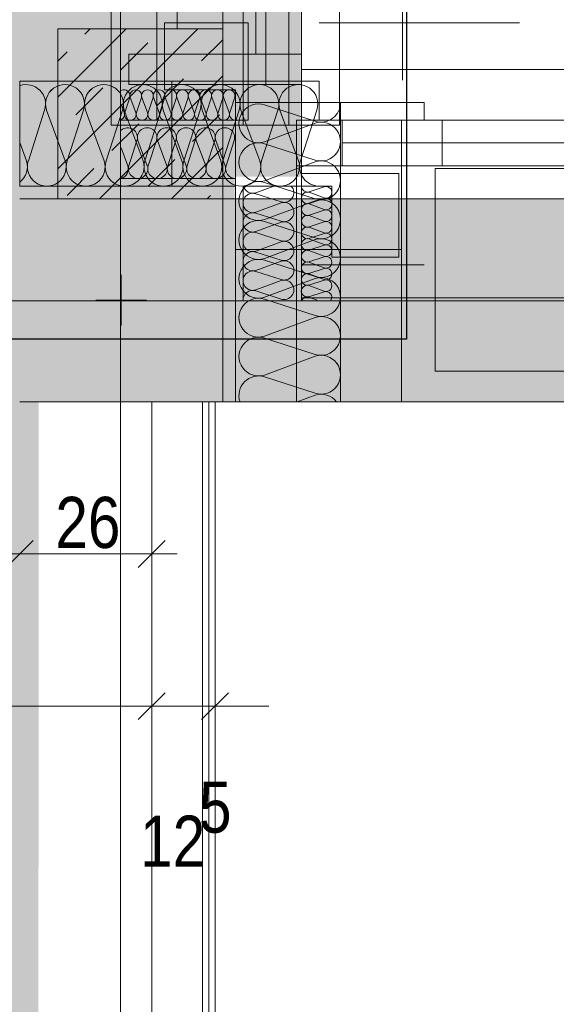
# Model space of a CAD drawing. Extents: x -620 to 300, y 62 to 1112.
# Tile 69 of 95: x -460 to -438, y 747 to 786. Entities that reach past the tile are written whole.
import ezdxf
from ezdxf.lldxf.tags import DXFTag

# ---------------------------------------------------------------- set-up
doc = ezdxf.new("R2010")
doc.units = 0
doc.layers.get('0').update_dxf_attribs({"lineweight": 13})
for name, color, linetype, lineweight, true_color in [('00 -Bauelemente -Dämmung innen', 7, 'Continuous', 9, 0xff7fe6), ('00 -Bauelemente -Gipskarton', 7, 'Continuous', 9, 0xff7fe6), ('30 -33 Aussenwände- 3 Aussenstützen', 7, 'Continuous', 50, 0x0000dd), ('30 -33 Aussenwände- 7 Fassade_ Elemente', 7, 'Continuous', 9, 0x00aacc), ('30 -34 Innenwände- 1 tragend', 7, 'Continuous', 13, 0xdd0806), ('30 -34 Innenwände- 2 nichttragend', 7, 'Continuous', 18, 0xff7fe6), ('30 -35 Decken- 1 Konstruktion-Träger- Stahlbeton', 7, 'grob-A06G9S5M8I', 13, 0x33aa00), ('70 -76 Bemaßung- 2 Allgemein', 9, 'Continuous', 5, 0x808080), ('E_Leerrohr_Detailnummer', 1, 'Continuous', 25, 0xff0000), ('iwb_Layout BA_Markierung', 7, 'Continuous', 9, 0xbadcdc), ('iwb_Schraffur_BW', 7, 'Continuous', 13, 0x7400e8), ('iwb_Schraffur_F90_feuerbestaendig', 1, 'Continuous', 13, 0xff0000), ('iwb_Schraffur_Unterzug', 7, 'Continuous', 5, 0xffffcc)]:
    doc.layers.add(name, color=color, linetype=linetype, lineweight=lineweight, true_color=true_color)
doc.layers.add('30 -33 Aussenwände- 8 Sonnenschutz', color=7, linetype='Continuous', lineweight=9)
doc.layers.add('70 -71 Achsen- 1 Gebäudeachsen', color=7, linetype='STRICHPUNKT2-A06G9S5N8I', lineweight=18)
doc.styles.get("Standard").update_dxf_attribs({"font": 'ARIALN.TTF'})
tags = doc.linetypes.add('grob-A06G9S5M8I', pattern=[14, 3, -8, 3]).pattern_tags.tags
tags[8:9] = [DXFTag(74, 4), DXFTag(75, 0), DXFTag(340, '0'), DXFTag(46, 0.0), DXFTag(50, 0.0), DXFTag(44, 0.0), DXFTag(45, 0.0)]
tags[6:7] = [DXFTag(74, 4), DXFTag(75, 0), DXFTag(340, '0'), DXFTag(46, 0.0), DXFTag(50, 0.0), DXFTag(44, 0.0), DXFTag(45, 0.0)]
tags[4:5] = [DXFTag(74, 4), DXFTag(75, 0), DXFTag(340, '0'), DXFTag(46, 0.0), DXFTag(50, 0.0), DXFTag(44, 0.0), DXFTag(45, 0.0)]
tags = doc.linetypes.add('STRICHPUNKT2-A06G9S5N8I', pattern=[12.7, 6.35, -3.175, 0, -3.175]).pattern_tags.tags
tags[10:11] = [DXFTag(74, 4), DXFTag(75, 0), DXFTag(340, '0'), DXFTag(46, 0.0), DXFTag(50, 0.0), DXFTag(44, 0.0), DXFTag(45, 0.0)]
tags[8:9] = [DXFTag(74, 4), DXFTag(75, 0), DXFTag(340, '0'), DXFTag(46, 0.0), DXFTag(50, 0.0), DXFTag(44, 0.0), DXFTag(45, 0.0)]
tags[6:7] = [DXFTag(74, 4), DXFTag(75, 0), DXFTag(340, '0'), DXFTag(46, 0.0), DXFTag(50, 0.0), DXFTag(44, 0.0), DXFTag(45, 0.0)]
tags[4:5] = [DXFTag(74, 4), DXFTag(75, 0), DXFTag(340, '0'), DXFTag(46, 0.0), DXFTag(50, 0.0), DXFTag(44, 0.0), DXFTag(45, 0.0)]

# ---------------------------------------------------------------- blocks, each defined once
blk = doc.blocks.new('Polygon-A06G9S5E8I')
at = {"color": 0, "linetype": 'ByBlock', "lineweight": -2, "ltscale": 0.13}
blk.add_solid([(-458.92, 86.609), (-538.631, 86.396), (-458.753, 1083.814), (-538.631, 1083.814)], dxfattribs=at)
blk = doc.blocks.new('Referenz-A06G9S5P8I')
at = {"layer": '00 -Bauelemente -Dämmung innen', "color": 0, "linetype": 'Continuous', "lineweight": -2, "ltscale": 0.13}
for p, q in [((-454.349, 648.474), (-454.349, 770.474)), ((-452.349, 648.474), (-452.349, 770.474))]:
    blk.add_line(p, q, dxfattribs=at)
at = {"layer": '00 -Bauelemente -Gipskarton', "color": 0, "linetype": 'Continuous', "lineweight": -2, "ltscale": 0.13}
for p, q in [((-452.349, 648.474), (-452.349, 770.474)), ((-452.099, 648.474), (-452.099, 770.474)), ((-451.849, 648.474), (-451.849, 770.474))]:
    blk.add_line(p, q, dxfattribs=at)
at = {"layer": '30 -33 Aussenwände- 3 Aussenstützen', "color": 0, "linetype": 'Continuous', "lineweight": -2, "ltscale": 0.13}
for p, q in [((-451.549, 778.474), (-459.549, 778.474)), ((-451.549, 770.474), (-451.549, 778.474)), ((-459.549, 770.474), (-451.549, 770.474))]:
    blk.add_line(p, q, dxfattribs=at)
at = {"layer": '30 -33 Aussenwände- 3 Aussenstützen', "color": 0, "lineweight": -2}
for p, q in [((-455.549, 775.474), (-455.549, 773.474)), ((-456.549, 774.474), (-454.549, 774.474))]:
    blk.add_line(p, q, dxfattribs=at)
at = {"layer": '30 -33 Aussenwände- 7 Fassade_ Elemente', "color": 0, "lineweight": -2}
for p, q in [((-455.949, 800.374), (-455.949, 781.374)), ((-446.949, 800.374), (-446.949, 781.374)), ((-450.749, 782.974), (-450.749, 798.774)), ((-449.849, 782.974), (-449.849, 798.774)), ((-448.949, 798.774), (-448.949, 782.974)), ((-448.449, 781.574), (-448.449, 783.574)), ((-448.449, 783.574), (-424.249, 783.574)), ((-450.749, 782.974), (-450.749, 781.374)), ((-450.749, 782.974), (-448.949, 782.974)), ((-448.949, 781.374), (-448.949, 782.974)), ((-455.949, 781.374), (-450.749, 781.374)), ((-450.749, 781.374), (-448.949, 781.374)), ((-446.949, 781.374), (-448.949, 781.374)), ((-448.449, 779.774), (-448.449, 781.574)), ((-448.449, 781.574), (-446.849, 781.574)), ((-446.849, 781.574), (-425.849, 781.574)), ((-446.849, 779.774), (-446.849, 781.574)), ((-425.849, 780.674), (-446.849, 780.674)), ((-446.849, 779.774), (-448.449, 779.774)), ((-448.449, 779.774), (-448.449, 774.574)), ((-425.849, 779.774), (-446.849, 779.774)), ((-448.449, 774.574), (-424.249, 774.574))]:
    blk.add_line(p, q, dxfattribs=at)
at = {"layer": '30 -33 Aussenwände- 7 Fassade_ Elemente', "color": 0, "linetype": 'Continuous', "lineweight": -2, "ltscale": 0.13}
for p, q in [((-450.249, 784.174), (-450.249, 790.161)), ((-448.449, 790.161), (-448.449, 784.174)), ((-453.349, 785.174), (-453.349, 787.944)), ((-451.549, 787.944), (-451.549, 785.174)), ((-454.149, 781.574), (-454.149, 786.414)), ((-450.249, 784.174), (-450.249, 785.774)), ((-448.449, 785.774), (-448.449, 784.174)), ((-453.849, 785.414), (-450.549, 785.414)), ((-453.849, 782.774), (-453.849, 785.414)), ((-451.549, 785.174), (-453.349, 785.174)), ((-450.549, 785.414), (-450.549, 781.574)), ((-439.863, 785.414), (-447.749, 785.414)), ((-455.249, 784.174), (-448.449, 784.174)), ((-455.249, 782.974), (-455.249, 784.174)), ((-448.449, 784.174), (-450.249, 784.174)), ((-448.449, 784.174), (-450.249, 784.174)), ((-448.449, 784.174), (-448.449, 782.974)), ((-459.549, 783.114), (-453.549, 783.114)), ((-459.549, 778.974), (-459.549, 783.114)), ((-448.449, 782.974), (-455.249, 782.974)), ((-453.549, 778.974), (-453.549, 783.114)), ((-453.549, 783.114), (-447.749, 783.114)), ((-453.549, 783.114), (-453.549, 778.974)), ((-447.749, 783.114), (-447.749, 782.274)), ((-455.408, 781.871), (-455.215, 782.471)), ((-455.193, 782.471), (-454.971, 781.871)), ((-454.948, 781.871), (-454.756, 782.472)), ((-454.733, 782.472), (-454.511, 781.872)), ((-454.489, 781.872), (-454.296, 782.472)), ((-454.274, 782.472), (-454.051, 781.872)), ((-454.029, 781.872), (-453.837, 782.472)), ((-451.049, 782.774), (-453.849, 782.774)), ((-453.814, 782.472), (-453.592, 781.873)), ((-453.569, 781.873), (-453.377, 782.473)), ((-453.354, 782.473), (-453.132, 781.873)), ((-453.11, 781.873), (-452.917, 782.473)), ((-452.895, 782.473), (-452.673, 781.873)), ((-452.65, 781.873), (-452.458, 782.473)), ((-452.435, 782.473), (-452.213, 781.874)), ((-452.19, 781.874), (-451.998, 782.474)), ((-451.976, 782.474), (-451.753, 781.874)), ((-451.731, 781.874), (-451.538, 782.474)), ((-451.516, 782.474), (-451.294, 781.874)), ((-451.271, 781.874), (-451.079, 782.474)), ((-451.049, 781.574), (-451.049, 782.774)), ((-455.43, 781.871), (-455.55, 782.193)), ((-451.049, 782.274), (-447.749, 782.274)), ((-451.049, 776.474), (-451.049, 782.274)), ((-451.049, 782.274), (-447.749, 782.274)), ((-451.049, 776.474), (-451.049, 782.274)), ((-447.909, 781.535), (-449.909, 782.178)), ((-447.749, 782.274), (-447.749, 781.574)), ((-447.749, 782.274), (-447.749, 781.574)), ((-447.749, 782.274), (-446.909, 782.274)), ((-446.909, 782.274), (-446.909, 776.474)), ((-446.909, 782.274), (-443.609, 782.274)), ((-443.609, 782.274), (-443.609, 781.574)), ((-459.209, 779.974), (-458.567, 781.974)), ((-458.492, 781.974), (-457.752, 779.974)), ((-457.677, 779.974), (-457.034, 781.974)), ((-456.959, 781.974), (-456.22, 779.974)), ((-456.145, 779.974), (-455.502, 781.974)), ((-455.427, 781.974), (-454.688, 779.974)), ((-454.613, 779.974), (-453.97, 781.974)), ((-453.895, 781.974), (-453.156, 779.974)), ((-453.081, 779.974), (-452.438, 781.974)), ((-452.363, 781.974), (-451.624, 779.974)), ((-451.549, 779.974), (-450.906, 781.974)), ((-450.831, 781.974), (-450.092, 779.974)), ((-450.017, 779.974), (-449.374, 781.974)), ((-449.299, 781.974), (-448.56, 779.974)), ((-448.485, 779.974), (-447.842, 781.974)), ((-455.549, 781.574), (-451.049, 781.574)), ((-451.049, 781.574), (-454.149, 781.574)), ((-451.049, 770.474), (-451.049, 781.574)), ((-450.549, 781.574), (-451.049, 781.574)), ((-451.049, 781.574), (-451.049, 779.274)), ((-449.909, 780.721), (-447.909, 781.46)), ((-447.749, 781.574), (-448.649, 781.574)), ((-448.649, 781.574), (-448.649, 776.474)), ((-448.649, 781.574), (-448.649, 776.474)), ((-448.649, 779.774), (-448.649, 781.574)), ((-448.649, 781.574), (-424.249, 781.574)), ((-448.649, 779.774), (-448.649, 781.574)), ((-448.649, 781.574), (-446.849, 781.574)), ((-447.749, 781.574), (-448.649, 781.574)), ((-446.849, 781.574), (-446.849, 779.774)), ((-439.863, 781.574), (-444.509, 781.574)), ((-444.509, 781.574), (-442.909, 781.574)), ((-443.609, 781.574), (-444.509, 781.574)), ((-444.509, 781.574), (-444.509, 776.474)), ((-444.509, 779.774), (-444.509, 781.574)), ((-444.509, 781.574), (-444.509, 779.774)), ((-442.909, 781.574), (-442.909, 779.774)), ((-459.284, 779.974), (-459.549, 780.691)), ((-455.287, 779.774), (-455.549, 780.485)), ((-455.249, 779.774), (-454.928, 780.774)), ((-454.89, 780.774), (-454.521, 779.774)), ((-454.483, 779.774), (-454.162, 780.774)), ((-454.124, 780.774), (-453.755, 779.774)), ((-453.717, 779.774), (-453.396, 780.774)), ((-453.358, 780.774), (-452.988, 779.774)), ((-452.951, 779.774), (-452.63, 780.774)), ((-452.592, 780.774), (-452.222, 779.774)), ((-452.185, 779.774), (-451.864, 780.774)), ((-451.826, 780.774), (-451.456, 779.774)), ((-451.419, 779.774), (-451.097, 780.774)), ((-447.909, 780.003), (-449.909, 780.646)), ((-425.849, 780.674), (-446.849, 780.674)), ((-439.863, 780.674), (-442.909, 780.674)), ((-449.909, 779.188), (-447.909, 779.928)), ((-446.849, 779.774), (-448.649, 779.774)), ((-424.249, 779.774), (-448.649, 779.774)), ((-442.909, 779.774), (-444.509, 779.774)), ((-444.509, 779.774), (-439.863, 779.774)), ((-444.609, 779.474), (-448.449, 779.474)), ((-448.449, 779.474), (-448.449, 778.974)), ((-444.609, 776.174), (-444.609, 779.474)), ((-453.549, 778.974), (-459.549, 778.974)), ((-451.049, 779.274), (-455.549, 779.274)), ((-451.049, 778.974), (-453.549, 778.974)), ((-451.049, 776.474), (-451.049, 778.974)), ((-450.749, 778.974), (-450.749, 774.474)), ((-448.449, 778.974), (-450.749, 778.974)), ((-450.249, 778.712), (-449.539, 778.974)), ((-447.909, 778.471), (-449.909, 779.113)), ((-448.449, 778.974), (-447.249, 778.974)), ((-448.449, 774.474), (-448.449, 778.974)), ((-448.149, 778.752), (-447.549, 778.945)), ((-447.249, 778.974), (-447.249, 776.174)), ((-450.249, 778.674), (-449.249, 778.353)), ((-447.549, 778.508), (-448.149, 778.73)), ((-459.549, 778.474), (-448.449, 778.474)), ((-449.249, 778.315), (-450.249, 777.945)), ((-449.909, 777.656), (-447.909, 778.396)), ((-448.449, 778.474), (-448.449, 775.874)), ((-447.55, 778.048), (-448.15, 778.27)), ((-448.149, 778.293), (-447.549, 778.485)), ((-450.249, 777.908), (-449.249, 777.587)), ((-448.15, 777.833), (-447.55, 778.025)), ((-447.55, 777.588), (-448.15, 777.811)), ((-449.249, 777.549), (-450.249, 777.179)), ((-447.909, 776.939), (-449.909, 777.581)), ((-448.15, 777.373), (-447.55, 777.566)), ((-450.249, 777.142), (-449.249, 776.821)), ((-448.151, 776.914), (-447.55, 777.106)), ((-447.55, 777.129), (-448.15, 777.351)), ((-449.249, 776.783), (-450.249, 776.413)), ((-449.909, 776.124), (-447.909, 776.864)), ((-447.551, 776.669), (-448.151, 776.891)), ((-448.151, 776.454), (-447.551, 776.647)), ((-451.049, 770.474), (-451.049, 776.474)), ((-451.049, 776.474), (-446.909, 776.474)), ((-451.049, 770.474), (-451.049, 776.474)), ((-448.649, 776.474), (-451.049, 776.474)), ((-448.649, 776.474), (-451.049, 776.474)), ((-446.909, 776.474), (-451.049, 776.474)), ((-450.249, 776.376), (-449.249, 776.054)), ((-448.649, 776.474), (-448.649, 770.474)), ((-447.551, 776.209), (-448.151, 776.432)), ((-446.909, 776.474), (-446.909, 770.474)), ((-446.909, 776.474), (-444.509, 776.474)), ((-446.909, 770.474), (-446.909, 776.474)), ((-444.509, 776.474), (-444.509, 770.474)), ((-449.249, 776.017), (-450.249, 775.647)), ((-447.909, 775.407), (-449.909, 776.049)), ((-448.449, 775.874), (-443.609, 775.874)), ((-448.151, 775.995), (-447.551, 776.187)), ((-447.551, 775.75), (-448.151, 775.972)), ((-447.249, 776.174), (-444.609, 776.174)), ((-455.549, 773.474), (-455.549, 775.474)), ((-450.249, 775.61), (-449.249, 775.288)), ((-448.152, 775.535), (-447.551, 775.727)), ((-447.552, 775.29), (-448.152, 775.512)), ((-449.249, 775.251), (-450.249, 774.881)), ((-449.909, 774.592), (-447.909, 775.332)), ((-448.152, 775.075), (-447.552, 775.268)), ((-447.552, 774.83), (-448.152, 775.053)), ((-450.249, 774.844), (-449.249, 774.522)), ((-448.152, 774.616), (-447.552, 774.808)), ((-456.549, 774.474), (-454.549, 774.474)), ((-447.909, 773.874), (-449.909, 774.517)), ((-448.152, 774.593), (-447.83, 774.474)), ((-449.909, 773.06), (-447.909, 773.799)), ((-447.909, 772.342), (-449.909, 772.985)), ((-449.909, 771.528), (-447.909, 772.267)), ((-447.909, 770.81), (-449.909, 771.453)), ((-446.909, 770.474), (-451.049, 770.474)), ((-295.049, 770.474), (-451.049, 770.474)), ((-448.649, 770.474), (-451.049, 770.474)), ((-447.909, 770.735), (-448.615, 770.474)), ((-444.509, 770.474), (-446.909, 770.474)), ((-444.509, 770.474), (-439.863, 770.474))]:
    blk.add_line(p, q, dxfattribs=at)
at = {"layer": '30 -33 Aussenwände- 7 Fassade_ Elemente', "color": 0, "linetype": 'grob-A06G9S5M8I', "lineweight": -2, "ltscale": 0.13}
for p, q in [((-443.179, 779.674), (-401.179, 779.674)), ((-443.179, 771.674), (-443.179, 779.674)), ((-401.179, 771.674), (-443.179, 771.674))]:
    blk.add_line(p, q, dxfattribs=at)
at = {"layer": '30 -33 Aussenwände- 7 Fassade_ Elemente', "color": 0, "linetype": 'Continuous', "lineweight": -2, "ltscale": 0.13}
for centre, major_axis, end_param in [((-459.295, 782.209), (0.729, -0.235), 2.221138), ((-457.763, 782.209), (0.729, -0.235), 3.765224), ((-457.763, 782.209), (-0.449, 0.62), 1.255075), ((-457.763, 782.209), (0.449, 0.62), 1.255075), ((-457.763, 782.209), (0.729, -0.235), 1.255075), ((-456.231, 782.209), (0.729, -0.235), 3.765224), ((-456.231, 782.209), (-0.449, 0.62), 1.255075), ((-456.231, 782.209), (0.449, 0.62), 1.255075), ((-456.231, 782.209), (0.729, -0.235), 1.255075), ((-454.699, 782.209), (0.729, -0.235), 3.765224), ((-453.167, 782.209), (0.729, -0.235), 3.765224), ((-451.635, 782.209), (0.729, -0.235), 3.765224), ((-450.102, 782.209), (0.729, -0.235), 3.765224), ((-448.57, 782.209), (0.729, -0.235), 3.765224), ((-455.434, 782.542), (0.219, -0.07), 2.411197), ((-454.974, 782.542), (0.219, -0.07), 3.765224), ((-454.974, 782.542), (-0.135, 0.186), 1.255075), ((-454.974, 782.542), (0.135, 0.186), 1.255075), ((-454.974, 782.542), (0.219, -0.07), 1.255075), ((-454.515, 782.542), (0.219, -0.07), 3.765224), ((-454.515, 782.542), (-0.135, 0.186), 1.255075), ((-454.515, 782.542), (0.135, 0.186), 1.255075), ((-454.515, 782.542), (0.219, -0.07), 1.255075), ((-454.055, 782.543), (0.219, -0.07), 3.765224), ((-453.596, 782.543), (0.219, -0.07), 3.765224), ((-453.136, 782.543), (0.219, -0.07), 3.765224), ((-452.676, 782.544), (0.219, -0.07), 3.765224), ((-452.217, 782.544), (0.219, -0.07), 3.765224), ((-451.757, 782.544), (0.219, -0.07), 3.765224), ((-451.297, 782.545), (0.219, -0.07), 3.765224), ((-450.144, 781.449), (0.235, 0.729), 3.765224), ((-447.675, 782.263), (-0.235, -0.729), 1.896254), ((-455.649, 781.801), (0.1, -0.207), 1.434048), ((-455.189, 781.801), (-0.219, 0.07), 1.254884), ((-455.189, 781.801), (0.135, -0.186), 1.254884), ((-454.73, 781.801), (-0.219, 0.07), 3.764652), ((-454.73, 781.801), (-0.219, 0.07), 1.254884), ((-454.73, 781.801), (0.135, -0.186), 1.254884), ((-454.27, 781.802), (-0.219, 0.07), 3.764652), ((-454.27, 781.802), (-0.219, 0.07), 1.254884), ((-454.27, 781.802), (0.135, -0.186), 1.254884), ((-453.81, 781.802), (-0.219, 0.07), 3.764652), ((-453.351, 781.802), (-0.219, 0.07), 3.764652), ((-452.891, 781.803), (-0.219, 0.07), 3.764652), ((-452.431, 781.803), (-0.219, 0.07), 3.764652), ((-451.972, 781.803), (-0.219, 0.07), 3.764652), ((-451.512, 781.804), (-0.219, 0.07), 3.764652), ((-451.052, 781.804), (-0.219, 0.07), 1.896254), ((-455.292, 780.892), (0.364, -0.117), 2.619647), ((-455.189, 781.801), (-0.135, -0.186), 1.254884), ((-454.526, 780.892), (0.364, -0.117), 3.765224), ((-454.73, 781.801), (-0.135, -0.186), 1.254884), ((-454.526, 780.892), (0.225, 0.31), 1.255075), ((-454.27, 781.802), (-0.135, -0.186), 1.254884), ((-453.76, 780.892), (0.364, -0.117), 3.765224), ((-453.76, 780.892), (0.225, 0.31), 1.255075), ((-452.994, 780.892), (0.364, -0.117), 3.765224), ((-452.228, 780.892), (0.364, -0.117), 3.765224), ((-451.462, 780.892), (0.364, -0.117), 3.765224), ((-447.675, 780.731), (-0.235, -0.729), 3.764652), ((-454.526, 780.892), (-0.225, 0.31), 1.255075), ((-454.526, 780.892), (0.364, -0.117), 1.255075), ((-453.76, 780.892), (-0.225, 0.31), 1.255075), ((-453.76, 780.892), (0.364, -0.117), 1.255075), ((-450.144, 779.917), (0.235, 0.729), 3.765224), ((-460.013, 779.74), (0.464, -0.609), 1.231749), ((-458.481, 779.74), (-0.729, 0.235), 1.254884), ((-458.481, 779.74), (0.449, -0.62), 1.254884), ((-456.949, 779.74), (-0.729, 0.235), 1.254884), ((-456.949, 779.74), (-0.729, 0.235), 3.764652), ((-456.949, 779.74), (0.449, -0.62), 1.254884), ((-455.417, 779.74), (-0.729, 0.235), 1.254884), ((-455.417, 779.74), (-0.729, 0.235), 3.764652), ((-455.651, 779.657), (0.102, -0.369), 1.613483), ((-454.885, 779.657), (-0.364, 0.117), 1.254884), ((-455.417, 779.74), (0.449, -0.62), 1.254884), ((-453.884, 779.74), (-0.729, 0.235), 3.764652), ((-454.885, 779.657), (0.225, -0.31), 1.254884), ((-454.119, 779.657), (-0.364, 0.117), 3.764652), ((-454.119, 779.657), (-0.364, 0.117), 1.254884), ((-454.119, 779.657), (0.225, -0.31), 1.254884), ((-453.353, 779.657), (-0.364, 0.117), 3.764652), ((-453.353, 779.657), (-0.364, 0.117), 1.254884), ((-452.352, 779.74), (-0.729, 0.235), 3.764652), ((-453.353, 779.657), (0.225, -0.31), 1.254884), ((-452.587, 779.657), (-0.364, 0.117), 3.764652), ((-451.821, 779.657), (-0.364, 0.117), 3.764652), ((-450.82, 779.74), (-0.729, 0.235), 3.764652), ((-451.055, 779.657), (-0.364, 0.117), 1.896254), ((-449.288, 779.74), (-0.729, 0.235), 3.764652), ((-447.756, 779.74), (-0.729, 0.235), 1.896254), ((-447.675, 779.199), (-0.235, -0.729), 3.764652), ((-454.885, 779.657), (-0.225, -0.31), 1.254884), ((-454.119, 779.657), (-0.225, -0.31), 1.254884), ((-453.353, 779.657), (-0.225, -0.31), 1.254884), ((-458.481, 779.74), (-0.449, -0.62), 1.254884), ((-456.949, 779.74), (-0.449, -0.62), 1.254884), ((-455.417, 779.74), (-0.449, -0.62), 1.254884), ((-450.144, 778.385), (0.235, 0.729), 3.765224), ((-450.367, 779.076), (-0.369, -0.102), 1.613483), ((-449.132, 778.717), (-0.117, -0.364), 2.619647), ((-448.219, 778.971), (-0.23, 0.003), 1.896254), ((-447.479, 778.726), (-0.071, -0.219), 3.765224), ((-450.367, 778.31), (-0.31, 0.225), 1.254884), ((-450.367, 778.31), (0.117, 0.364), 1.254884), ((-448.22, 778.511), (0.071, 0.219), 3.764652), ((-449.132, 777.951), (0.31, 0.225), 1.255075), ((-449.132, 777.951), (-0.117, -0.364), 3.765224), ((-449.132, 777.951), (0.31, -0.225), 1.255075), ((-448.22, 778.052), (0.071, 0.219), 3.764652), ((-447.675, 777.667), (-0.235, -0.729), 3.764652), ((-447.479, 778.266), (-0.071, -0.219), 3.765224), ((-450.367, 777.544), (0.117, 0.364), 3.764652), ((-450.367, 777.544), (-0.31, 0.225), 1.254884), ((-450.367, 778.31), (-0.31, -0.225), 1.254884), ((-450.367, 777.544), (0.117, 0.364), 1.254884), ((-448.22, 777.592), (0.071, 0.219), 3.764652), ((-447.479, 777.807), (-0.071, -0.219), 3.765224), ((-450.144, 776.853), (0.235, 0.729), 3.765224), ((-449.132, 777.951), (-0.117, -0.364), 1.255075), ((-449.132, 777.185), (-0.117, -0.364), 3.765224), ((-449.132, 777.185), (0.31, 0.225), 1.255075), ((-449.132, 777.185), (0.31, -0.225), 1.255075), ((-448.221, 777.132), (0.071, 0.219), 3.764652), ((-447.48, 777.347), (-0.071, -0.219), 3.765224), ((-450.367, 776.778), (0.117, 0.364), 3.764652), ((-450.367, 776.778), (-0.31, 0.225), 1.254884), ((-450.367, 777.544), (-0.31, -0.225), 1.254884), ((-450.367, 776.778), (0.117, 0.364), 1.254884), ((-447.48, 776.888), (-0.071, -0.219), 3.765224), ((-449.132, 777.185), (-0.117, -0.364), 1.255075), ((-449.132, 776.419), (-0.117, -0.364), 3.765224), ((-448.221, 776.673), (0.071, 0.219), 3.764652), ((-447.675, 776.135), (-0.235, -0.729), 3.764652), ((-447.48, 776.428), (-0.071, -0.219), 3.765224), ((-450.367, 776.012), (0.117, 0.364), 3.764652), ((-450.367, 776.778), (-0.31, -0.225), 1.254884), ((-448.221, 776.213), (0.071, 0.219), 3.764652), ((-447.481, 775.968), (-0.071, -0.219), 3.765224), ((-450.144, 775.321), (0.235, 0.729), 3.765224), ((-449.132, 775.653), (-0.117, -0.364), 3.765224), ((-448.222, 775.754), (0.071, 0.219), 3.764652), ((-448.222, 775.754), (-0.186, 0.135), 1.254884), ((-448.222, 775.754), (0.071, 0.219), 1.254884), ((-450.367, 775.246), (0.117, 0.364), 3.764652), ((-448.222, 775.294), (0.071, 0.219), 3.764652), ((-448.222, 775.294), (-0.186, 0.135), 1.254884), ((-448.222, 775.754), (-0.186, -0.135), 1.254884), ((-448.222, 775.294), (0.071, 0.219), 1.254884), ((-447.675, 774.603), (-0.235, -0.729), 3.764652), ((-447.675, 774.603), (0.62, 0.449), 1.254884), ((-447.481, 775.509), (-0.071, -0.219), 3.765224), ((-447.481, 775.509), (0.186, 0.135), 1.255075), ((-447.481, 775.509), (0.186, -0.135), 1.255075), ((-449.132, 774.887), (-0.117, -0.364), 3.765224), ((-448.222, 775.294), (-0.186, -0.135), 1.254884), ((-448.223, 774.834), (0.071, 0.219), 1.254884), ((-447.481, 775.509), (-0.071, -0.219), 1.255075), ((-447.482, 775.049), (-0.071, -0.219), 3.765224), ((-447.482, 775.049), (0.186, 0.135), 1.255075), ((-447.482, 775.049), (0.186, -0.135), 1.255075), ((-447.675, 774.603), (0.62, -0.449), 1.254884), ((-450.367, 774.479), (0.117, 0.364), 1.896254), ((-448.223, 774.834), (-0.186, 0.135), 1.254884), ((-448.223, 774.834), (-0.186, -0.135), 1.254884), ((-447.482, 775.049), (-0.071, -0.219), 1.255075), ((-447.482, 774.589), (0.198, -0.116), 2.411197), ((-450.144, 773.789), (0.235, 0.729), 3.765224), ((-450.144, 773.789), (0.235, 0.729), 1.255075), ((-448.223, 774.375), (0.071, 0.219), 1.434048), ((-450.144, 773.789), (-0.62, 0.449), 1.255075), ((-447.675, 774.603), (-0.235, -0.729), 1.254884), ((-447.675, 773.071), (0.62, 0.449), 1.254884), ((-447.675, 773.071), (-0.235, -0.729), 3.764652), ((-447.675, 773.071), (0.62, -0.449), 1.254884), ((-450.144, 773.789), (-0.62, -0.449), 1.255075), ((-450.144, 772.257), (0.235, 0.729), 3.765224), ((-450.144, 772.257), (-0.62, 0.449), 1.255075), ((-450.144, 772.257), (0.235, 0.729), 1.255075), ((-447.675, 773.071), (-0.235, -0.729), 1.254884), ((-447.675, 771.539), (0.62, 0.449), 1.254884), ((-447.675, 771.539), (0.62, -0.449), 1.254884), ((-450.144, 770.724), (0.235, 0.729), 2.215664), ((-450.144, 772.257), (-0.62, -0.449), 1.255075), ((-447.675, 771.539), (-0.235, -0.729), 1.254884), ((-447.675, 770.007), (0.606, 0.468), 1.225237)]:
    blk.add_ellipse(centre, major_axis=major_axis, ratio=1, start_param=0, end_param=end_param, dxfattribs=at)
at = {"layer": '30 -33 Aussenwände- 8 Sonnenschutz', "color": 0, "linetype": 'Continuous', "lineweight": -2, "ltscale": 0.13}
blk.add_line((-444.463, 802.387), (-444.463, 783.146), dxfattribs=at)
at = {"layer": '30 -34 Innenwände- 1 tragend', "color": 0, "lineweight": -2}
for p, q in [((-458.049, 778.474), (-458.049, 785.174)), ((-458.049, 782.484), (-455.359, 785.174)), ((-458.049, 779.656), (-452.531, 785.174)), ((-458.049, 782.484), (-455.359, 785.174)), ((-458.049, 779.656), (-452.531, 785.174)), ((-456.978, 784.969), (-456.773, 785.174)), ((-456.978, 784.969), (-456.773, 785.174)), ((-451.549, 778.474), (-451.549, 785.174)), ((-452.382, 783.909), (-451.549, 784.741)), ((-452.382, 783.909), (-451.549, 784.741)), ((-455.564, 783.555), (-454.503, 784.616)), ((-455.564, 783.555), (-454.503, 784.616)), ((-458.049, 783.898), (-457.685, 784.262)), ((-458.049, 783.898), (-457.685, 784.262)), ((-456.402, 778.474), (-451.549, 783.327)), ((-456.402, 778.474), (-451.549, 783.327)), ((-454.15, 782.141), (-453.089, 783.201)), ((-454.15, 782.141), (-453.089, 783.201)), ((-457.332, 781.787), (-456.271, 782.848)), ((-457.332, 781.787), (-456.271, 782.848)), ((-452.736, 780.727), (-451.675, 781.787)), ((-452.736, 780.727), (-451.675, 781.787)), ((-455.918, 780.373), (-454.857, 781.434)), ((-455.918, 780.373), (-454.857, 781.434)), ((-458.049, 781.07), (-458.039, 781.08)), ((-458.049, 781.07), (-458.039, 781.08)), ((-453.574, 778.474), (-451.549, 780.499)), ((-453.574, 778.474), (-451.549, 780.499)), ((-454.503, 778.959), (-453.443, 780.019)), ((-454.503, 778.959), (-453.443, 780.019)), ((-457.685, 778.605), (-456.625, 779.666)), ((-457.685, 778.605), (-456.625, 779.666)), ((-452.16, 778.474), (-452.028, 778.605)), ((-452.16, 778.474), (-452.028, 778.605))]:
    blk.add_line(p, q, dxfattribs=at)
at = {"layer": '30 -34 Innenwände- 1 tragend', "color": 0, "linetype": 'Continuous', "lineweight": -2, "ltscale": 0.13}
for p, q in [((-451.549, 785.174), (-458.049, 785.174)), ((-458.049, 778.474), (-458.049, 785.174)), ((-451.549, 778.474), (-451.549, 785.174)), ((-451.549, 778.474), (-458.049, 778.474))]:
    blk.add_line(p, q, dxfattribs=at)
at = {"layer": '30 -34 Innenwände- 2 nichttragend', "color": 0, "linetype": 'Continuous', "lineweight": -2, "ltscale": 0.13}
for p, q in [((-451.849, 770.474), (-454.349, 770.474)), ((-454.349, 648.474), (-454.349, 770.474)), ((-451.849, 648.474), (-451.849, 770.474))]:
    blk.add_line(p, q, dxfattribs=at)
at = {"layer": '30 -35 Decken- 1 Konstruktion-Träger- Stahlbeton', "color": 0, "lineweight": -2}
for p, q in [((-451.549, 778.474), (-451.549, 995.474)), ((-129.549, 778.474), (-451.549, 778.474)), ((-129.549, 770.474), (-451.549, 770.474))]:
    blk.add_line(p, q, dxfattribs=at)
at = {"layer": '30 -35 Decken- 1 Konstruktion-Träger- Stahlbeton', "color": 0, "linetype": 'Continuous', "lineweight": -2, "ltscale": 0.13}
for p in [(-459.549, 778.474), (-451.549, 770.474)]:
    blk.add_line(p, (-451.549, 778.474), dxfattribs=at)
at = {"layer": '70 -71 Achsen- 1 Gebäudeachsen', "color": 0, "linetype": 'STRICHPUNKT2-A06G9S5N8I', "lineweight": -2, "ltscale": 0.13}
for p, q in [((-455.579, 1084.393), (-455.579, 84.953)), ((-538.631, 774.453), (76.533, 774.453))]:
    blk.add_line(p, q, dxfattribs=at)
at = {"layer": '70 -76 Bemaßung- 2 Allgemein', "color": 0, "linetype": 'Continuous', "lineweight": -2, "ltscale": 0.13}
for p, q in [((-454.349, 766.974), (-454.349, 763.474)), ((-459.019, 765.005), (-460.08, 763.944)), ((-460.08, 763.944), (-459.019, 765.005)), ((-453.819, 765.005), (-454.88, 763.944)), ((-458.549, 764.474), (-460.61, 764.474)), ((-460.549, 764.474), (-458.489, 764.474)), ((-455.41, 764.474), (-458.489, 764.474)), ((-453.349, 764.474), (-455.41, 764.474)), ((-454.349, 760.974), (-454.349, 757.474)), ((-454.349, 760.974), (-454.349, 757.474)), ((-451.849, 760.974), (-451.849, 757.474)), ((-453.819, 759.005), (-454.88, 757.944)), ((-453.819, 759.005), (-454.88, 757.944)), ((-452.38, 757.944), (-451.319, 759.005)), ((-455.41, 758.474), (-470.489, 758.474)), ((-455.41, 758.474), (-456.47, 758.474)), ((-453.349, 758.474), (-455.41, 758.474)), ((-453.349, 758.474), (-455.41, 758.474)), ((-451.849, 758.474), (-454.349, 758.474)), ((-452.849, 758.474), (-450.789, 758.474)), ((-450.789, 758.474), (-449.728, 758.474))]:
    blk.add_line(p, q, dxfattribs=at)
at = {"layer": '70 -76 Bemaßung- 2 Allgemein', "color": 0, "linetype": 'Continuous', "lineweight": -2, "ltscale": 0.13, "char_height": 2.01377, "attachment_point": 1}
for s, insert in [('{\\fArial Narrow;26}', (-458.146, 766.725)), ('{\\fArial Narrow;5}', (-452.486, 755.503)), ('{\\fArial Narrow;12}', (-454.806, 754.161))]:
    blk.add_mtext(s, dxfattribs=dict(at, insert=insert))
blk = doc.blocks.new('Referenz-A06G9S5R8I')
at = {"layer": 'iwb_Schraffur_BW', "linetype": 'Continuous', "ltscale": 0.13}
blk.add_hatch(color=256, dxfattribs=at).paths.add_polyline_path([(-476.577, 643.453), (-476.577, 776.953), (-454.579, 776.953), (-454.579, 785.393), (-448.479, 785.393), (-448.479, 779.353), (-451.079, 779.353), (-451.079, 770.453), (-471.577, 770.453), (-471.577, 648.476), (-451.579, 648.476), (-451.579, 643.453)])
at = {"layer": 'iwb_Schraffur_F90_feuerbestaendig', "linetype": 'Continuous', "ltscale": 0.13}
blk.add_solid([(-453.939, 800.153), (-448.479, 800.153), (-453.939, 785.393), (-448.479, 785.393)], dxfattribs=at)
at = {"layer": 'iwb_Schraffur_Unterzug', "linetype": 'Continuous', "ltscale": 0.13}
for points in [[(-459.579, 778.453), (-459.579, 830.453), (-451.579, 778.453), (-451.579, 830.453)], [(-538.631, 778.453), (76.533, 778.453), (76.533, 772.295)], [(-538.631, 778.453), (76.533, 772.295), (-538.631, 774.79)], [(-538.631, 774.79), (76.533, 772.295), (76.533, 770.453)], [(-538.631, 774.79), (76.533, 770.453), (-538.631, 770.453)]]:
    blk.add_solid(points, dxfattribs=at)
blk = doc.blocks.new('Polygon-A06G9S698I')
at = {"color": 0, "linetype": 'ByBlock', "lineweight": -2, "ltscale": 0.25}
for p, q in [((-481.8, 804.046), (-444.305, 804.046)), ((-481.8, 772.943), (-481.8, 804.046)), ((-444.305, 804.046), (-444.305, 772.943)), ((-444.305, 772.943), (-481.8, 772.943))]:
    blk.add_line(p, q, dxfattribs=at)

msp = doc.modelspace()

# ---------------------------------------------------------------- block references
at = {"color": 8, "lineweight": 13, "ltscale": 0.13, "true_color": 0x808080}
msp.add_blockref('Referenz-A06G9S5P8I', (0, 0), dxfattribs=at)
at = {"color": 8, "lineweight": 25, "ltscale": 0.25, "true_color": 0x808080}
msp.add_blockref('Referenz-A06G9S5R8I', (0, 0), dxfattribs=at)
at = {"layer": 'E_Leerrohr_Detailnummer', "ltscale": 0.25}
msp.add_blockref('Polygon-A06G9S698I', (0, 0), dxfattribs=at)
at = {"layer": 'iwb_Layout BA_Markierung', "ltscale": 0.13}
msp.add_blockref('Polygon-A06G9S5E8I', (0, 0), dxfattribs=at)

doc.saveas('drawing.dxf')
